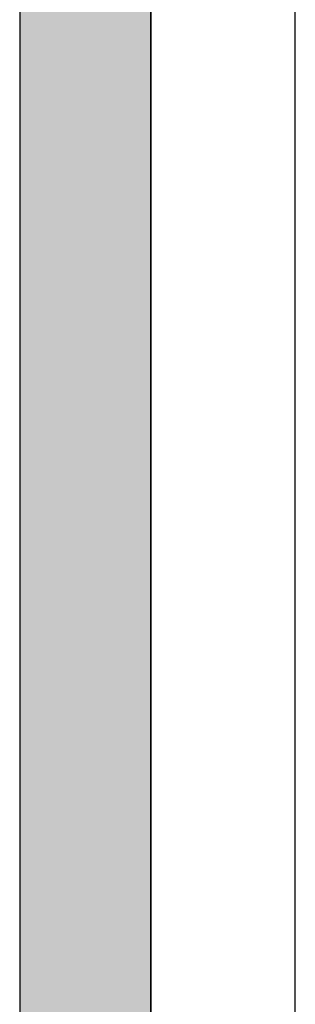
# Model space of a CAD drawing. Header units: metres. Extents: x -1 to 430, y -6 to 34.
# Tile 56 of 65: x 421.147 to 421.357, y 15.096 to 15.845. Entities that reach past the tile are written whole.
import ezdxf

# ---------------------------------------------------------------- set-up
doc = ezdxf.new("R2010")
doc.units = ezdxf.units.M
doc.linetypes.add('CONTINUA', pattern=[0])
for name, color, linetype, lineweight in [('3D PA MURS', 7, 'CONTINUA', 25), ('3D PA MURS NOUS', 7, 'CONTINUA', 25), ('PA REVESTIMENT pintat (blau fosc)', 7, 'CONTINUA', 25)]:
    doc.layers.add(name, color=color, linetype=linetype, lineweight=lineweight)

msp = doc.modelspace()

# ---------------------------------------------------------------- hatches: boundary and pattern name
at = {"layer": '3D PA MURS NOUS', "linetype": 'CONTINUA', "lineweight": 18, "transparency": 33554687}
msp.add_hatch(color=40, dxfattribs=at).paths.add_polyline_path([(421.24696, 14.91959), (421.24696, 16.55078), (421.14696, 16.55078), (421.14696, 14.91959)])

# ---------------------------------------------------------------- linework, layer by layer
at = {"layer": '3D PA MURS', "color": 7, "linetype": 'CONTINUA', "lineweight": 25, "transparency": 33554687}
for p, q in [((421.35696, 14.54959), (421.35696, 24.16948)), ((421.24696, 19.22953), (421.24696, 14.54959))]:
    msp.add_line(p, q, dxfattribs=at)
at = {"layer": '3D PA MURS NOUS', "color": 7, "linetype": 'CONTINUA', "lineweight": 25, "transparency": 33554687}
for p, q in [((421.14696, 16.55078), (421.14696, 14.91959)), ((421.24696, 14.91959), (421.24696, 16.55078))]:
    msp.add_line(p, q, dxfattribs=at)
at = {"layer": 'PA REVESTIMENT pintat (blau fosc)', "color": 180, "linetype": 'CONTINUA', "lineweight": 13, "transparency": 33554687}
msp.add_line((421.14696, 16.55078), (421.14696, 14.91959), dxfattribs=at)

doc.saveas('drawing.dxf')
